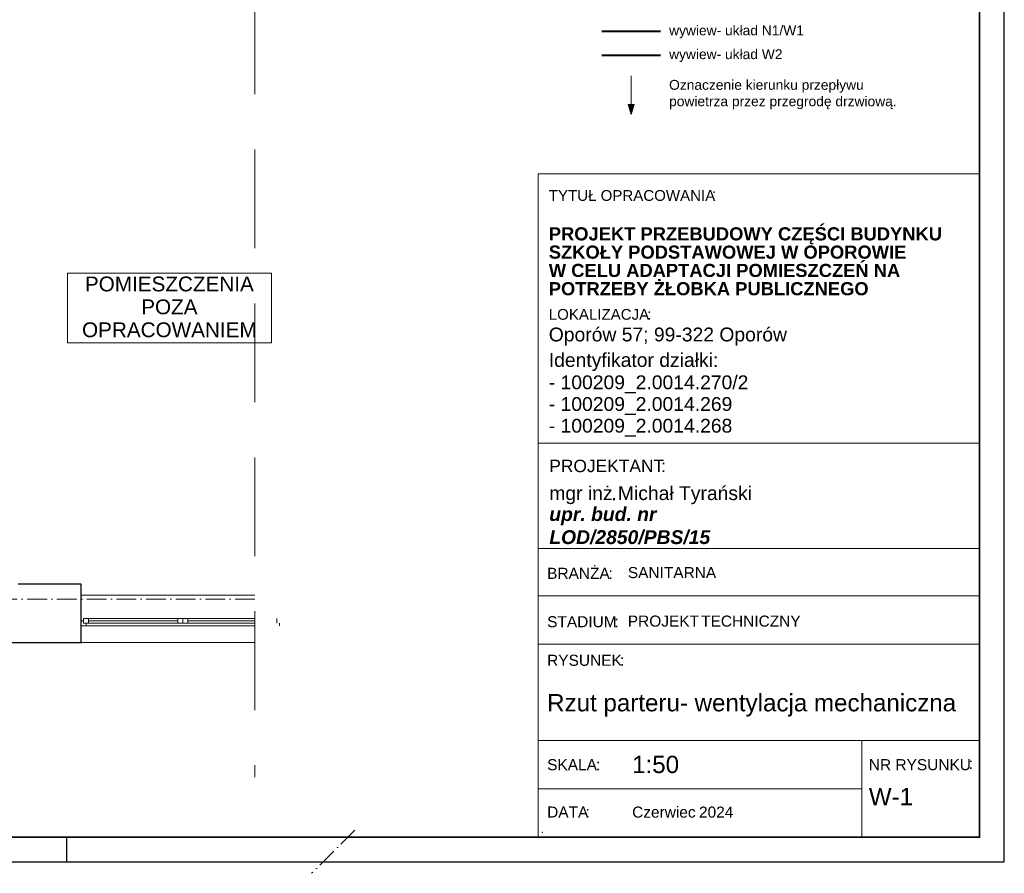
# Model space of a CAD drawing. Header units: millimetres. Extents: x 1700 to 4670, y 990 to 3874.
# Tile 103 of 110: x 3672 to 4670, y 990 to 1855. Entities that reach past the tile are written whole.
import ezdxf

# ---------------------------------------------------------------- set-up
doc = ezdxf.new("R2010")
doc.units = ezdxf.units.MM
for name, pattern in [('1_BUIB02_01', [2, 1, -1]), ('Kropki i Kreski', [300, 200, -50, 0, -50]), ('Przerywana długa', [780, 500, -280]), ('Wipeout_Contour', [1000, 0, -1000])]:
    doc.linetypes.add(name, pattern=pattern)
doc.layers.get('0').update_dxf_attribs({"lineweight": 0})
for name, color, linetype, lineweight in [('820-G Rysunki Obrazki_Nr_pióra__1', 7, 'Continuous', 5), ('CP_FRAME', 7, 'Continuous', 35), ('granice działki', 132, '1_BUIB02_01', 0), ('Nowe_410-K Osie_Nr_pióra__18', 9, 'Continuous', 13), ('Nowe_420-K Ściany_Nr_pióra__27', 7, 'Continuous', 25), ('Nowe_830-G Teksty Etykiety_Nr_pióra__1', 7, 'Continuous', 13), ('Nowe_Okna Archicada_Nr_pióra__23', 7, 'Continuous', 15), ('Nowe_Okna Archicada_Nr_pióra__27', 7, 'Continuous', 25), ('Nowe_Okna Archicada_Nr_pióra__3', 7, 'Continuous', 13), ('przejście powietrza', 3, 'Continuous', 0), ('WEN_W1-_ZLICZAC', 10, 'Continuous', 40), ('WEN_W2-_ZLICZAC', 21, 'Continuous', 40)]:
    doc.layers.add(name, color=color, linetype=linetype, lineweight=lineweight)
for name, color, linetype in [('CP_LINENORM', 253, 'Continuous'), ('Nowe_420-K Ściany', 7, 'Continuous'), ('Nowe_Okna Archicada', 7, 'Continuous'), ('opisy mt', 7, 'Continuous')]:
    doc.layers.add(name, color=color, linetype=linetype)
doc.styles.add('STYL_AUTOMATYCZNY_1', font='txt')
doc.styles.add('STYL_AUTOMATYCZNY_2', font='arialbd.ttf')
doc.styles.add('STYL_AUTOMATYCZNY_3', font='txt')
doc.styles.add('STYL_AUTOMATYCZNY_4', font='txt')

# ---------------------------------------------------------------- blocks, each defined once
blk = doc.blocks.new('A2_POZIOM')
at = {"linetype": 'Continuous'}
blk.add_lwpolyline([(-569, 0), (0, 0), (0, 410), (-569, 410)], close=True, dxfattribs=at)
at = {"layer": 'CP_LINENORM', "linetype": 'Continuous'}
blk.add_lwpolyline([(-589, -5), (5, -5), (5, 415), (-589, 415)], close=True, dxfattribs=at)
blk.add_lwpolyline([(-185, -5), (-185, 0)], dxfattribs=at)
blk = doc.blocks.new('G$CD2D38E8C')
at = {"layer": 'przejście powietrza'}
h = blk.add_hatch(color=256, dxfattribs=at)
h.dxf.hatch_style = 1
h.paths.add_polyline_path([(0, 8.51), (2.62, 0), (5.24, 8.51)])
for p, q in [((2.62, 32.61), (2.62, 0)), ((2.62, 0), (0, 8.51)), ((0, 8.51), (5.24, 8.51)), ((2.62, 0), (5.24, 8.51))]:
    blk.add_line(p, q, dxfattribs=at)

msp = doc.modelspace()

# ---------------------------------------------------------------- linework, layer by layer
at = {"layer": '820-G Rysunki Obrazki_Nr_pióra__1', "color": 7, "linetype": 'Continuous', "lineweight": 5}
for points in [[(4197.4, 1026.13), (4197.4, 1698.36)], [(4644.92, 1698.36), (4197.4, 1698.36)], [(4644.92, 1425.57), (4197.4, 1425.57)], [(4644.92, 1425.57), (4197.4, 1425.57)], [(4644.92, 1318.75), (4197.4, 1318.75)], [(4644.92, 1318.75), (4197.4, 1318.75)], [(4197.4, 1281.92), (4197.4, 1183.92)], [(4644.92, 1270.8), (4197.4, 1270.8)], [(4644.92, 1221.8), (4197.4, 1221.8)], [(4644.85, 1124.06), (4197.4, 1124.06)], [(4525.4, 1124.06), (4525.4, 1026.13)], [(4525.4, 1075.06), (4197.4, 1075.06)]]:
    msp.add_lwpolyline(points, dxfattribs=at)
at = {"layer": 'Nowe_410-K Osie_Nr_pióra__18', "color": 9, "linetype": 'Kropki i Kreski', "lineweight": 13, "ltscale": 0.1}
msp.add_line((4011.79, 1033.3), (3968.03, 989.55), dxfattribs=at)
msp.add_point((4201.7, 1031.15), dxfattribs=at)
at = {"layer": 'Nowe_830-G Teksty Etykiety_Nr_pióra__1', "color": 252, "linetype": 'Continuous', "lineweight": 13, "flags": 128}
msp.add_lwpolyline([(3720.49, 1597.71), (3927.19, 1597.71), (3927.19, 1526.99), (3720.49, 1526.99)], close=True, dxfattribs=at)
at = {"layer": 'WEN_W1-_ZLICZAC'}
msp.add_line((4262.01, 1842.84), (4321.51, 1842.84), dxfattribs=at)
at = {"layer": 'WEN_W2-_ZLICZAC'}
msp.add_line((4262.01, 1818.73), (4321.51, 1818.73), dxfattribs=at)

# ---------------------------------------------------------------- block references
at = {"layer": 'granice działki', "color": 252, "xscale": 1.2, "yscale": 1.2, "zscale": 1.2}
msp.add_blockref('G$CD2D38E8C', (4288.62, 1758.55), dxfattribs=at)

# ---------------------------------------------------------------- texts
at = {"layer": '820-G Rysunki Obrazki_Nr_pióra__1', "color": 7, "linetype": 'Continuous', "lineweight": 5, "attachment_point": 7}
for s, insert, char_height, style in [('\\A1;{\\pql;\\fArial|b0|i0|c238|p0;\\W1.000000;TYTUŁ OPRACOWANIA}', (4208.29, 1670.81), 10.9196, 'STYL_AUTOMATYCZNY_2'), ('\\A1;{\\pql;\\fArial|b0|i0|c238|p0;\\W1.000000;:}', (4373.52, 1672.08), 10.9196, 'STYL_AUTOMATYCZNY_2'), ('\\A1;{\\pql;\\fArial|b0|i0|c238|p0;\\W1.000000;LOKALIZACJA}', (4208.29, 1550.33), 10.9196, 'STYL_AUTOMATYCZNY_2'), ('\\A1;{\\pql;\\fArial|b0|i0|c238|p0;\\W1.000000;:}', (4308.13, 1550.51), 10.9196, 'STYL_AUTOMATYCZNY_2'), ('\\A1;{\\pql;\\fArial|b0|i0|c238|p0;\\W1.000000;Oporów 57; 99-322 Oporów}', (4208.29, 1524.35), 14.0001, 'STYL_AUTOMATYCZNY_2'), ('\\A1;{\\pql;\\fArial|b0|i0|c238|p0;\\W1.000000;Identyfikator działki:}', (4208.29, 1498.52), 14.0001, 'STYL_AUTOMATYCZNY_2'), ('\\A1;{\\pql;\\fArial|b0|i0|c238|p0;\\W1.000000;PROJEKTANT}', (4208.79, 1395.9), 12.6002, 'STYL_AUTOMATYCZNY_2'), ('\\A1;{\\pql;\\fArial|b0|i0|c238|p0;\\W1.000000;:}', (4322.04, 1396.11), 12.6002, 'STYL_AUTOMATYCZNY_2'), ('\\A1;\\pxql;{\\fArial|b0|i0|c238|p0;mgr inż Michał Tyrański}', (4208.79, 1363.56), 14.0001, 'STYL_AUTOMATYCZNY_2'), ('\\A1;{\\pql;\\fArial|b0|i0|c238|p0;\\W1.000000;.}', (4271.63, 1367.6), 14.0001, 'STYL_AUTOMATYCZNY_2'), ('\\A1;\\pxql;{\\fArial|b1|i1|c238|p0;upr. bud. nr\\PLOD/2850/PBS/15}', (4208.79, 1322.8), 14.0001, 'STYL_AUTOMATYCZNY_3'), ('\\A1;{\\pql;\\fArial|b0|i0|c238|p0;\\W1.000000;BRANŻA}', (4206.63, 1287.93), 11.2001, 'STYL_AUTOMATYCZNY_2'), ('\\A1;\\pxql;{\\fArial|b0|i0|c238|p0;SANITARNA}', (4288.38, 1288.55), 11.2001, 'STYL_AUTOMATYCZNY_2'), ('\\A1;{\\pql;\\fArial|b0|i0|c238|p0;\\W1.000000;:}', (4268.89, 1287.93), 11.2001, 'STYL_AUTOMATYCZNY_2'), ('\\A1;{\\pql;\\fArial|b0|i0|c238|p0;\\W1.000000;STADIUM}', (4206.63, 1238.75), 11.2001, 'STYL_AUTOMATYCZNY_2'), ('\\A1;{\\pql;\\fArial|b0|i0|c238|p0;\\W1.000000;PROJEKT}', (4288.38, 1239.38), 11.2001, 'STYL_AUTOMATYCZNY_2'), ('\\A1;{\\pql;\\fArial|b0|i0|c238|p0;\\W1.000000;TECHNICZNY}', (4362.66, 1239.38), 11.2001, 'STYL_AUTOMATYCZNY_2'), ('\\A1;{\\pql;\\fArial|b0|i0|c238|p0;\\W1.000000;:}', (4274.72, 1238.93), 11.2001, 'STYL_AUTOMATYCZNY_2'), ('\\A1;{\\pql;\\fArial|b0|i0|c238|p0;\\W1.000000;RYSUNEK}', (4206.63, 1199.66), 11.2001, 'STYL_AUTOMATYCZNY_2'), ('\\A1;{\\pql;\\fArial|b0|i0|c238|p0;\\W1.000000;:}', (4280.48, 1199.85), 11.2001, 'STYL_AUTOMATYCZNY_2'), ('\\A1;\\pxql;{\\fArial|b0|i0|c238|p0;Rzut parteru- wentylacja mechaniczna}', (4206.63, 1148.39), 17.5001, 'STYL_AUTOMATYCZNY_2'), ('\\A1;\\pxql;{\\fArial|b0|i0|c238|p0;1:50}', (4292.75, 1090.88), 17.5001, 'STYL_AUTOMATYCZNY_2'), ('\\A1;{\\pql;\\fArial|b0|i0|c238|p0;\\W1.000000;SKALA}', (4206.63, 1093.86), 11.2001, 'STYL_AUTOMATYCZNY_2'), ('\\A1;{\\pql;\\fArial|b0|i0|c238|p0;\\W1.000000;:}', (4256.1, 1094.05), 11.2001, 'STYL_AUTOMATYCZNY_2'), ('\\A1;{\\pql;\\fArial|b0|i0|c238|p0;\\W1.000000;NR RYSUNKU}', (4532.58, 1093.86), 11.2001, 'STYL_AUTOMATYCZNY_2'), ('\\A1;{\\pql;\\fArial|b0|i0|c238|p0;\\W1.000000;:}', (4633.73, 1095.26), 11.2001, 'STYL_AUTOMATYCZNY_2'), ('\\A1;\\pxql;{\\fArial|b0|i0|c238|p0;W-1}', (4532.58, 1058.52), 17.5001, 'STYL_AUTOMATYCZNY_2'), ('\\A1;{\\pql;\\fArial|b0|i0|c238|p0;\\W1.000000;Czerwiec}', (4292.75, 1045.82), 11.2001, 'STYL_AUTOMATYCZNY_2'), ('\\A1;{\\pql;\\fArial|b0|i0|c238|p0;\\W1.000000;DATA}', (4206.63, 1046.06), 11.2001, 'STYL_AUTOMATYCZNY_2'), ('\\A1;{\\pql;\\fArial|b0|i0|c238|p0;\\W1.000000;:}', (4245.43, 1046.06), 11.2001, 'STYL_AUTOMATYCZNY_2'), ('\\A1;{\\pql;\\fArial|b0|i0|c238|p0;\\W1.000000;2024}', (4360.48, 1045.82), 11.2001, 'STYL_AUTOMATYCZNY_2')]:
    msp.add_mtext(s, dxfattribs=dict(at, insert=insert, char_height=char_height, style=style))
at = {"layer": '820-G Rysunki Obrazki_Nr_pióra__1', "color": 7, "linetype": 'Continuous', "lineweight": 5, "insert": (4208.29, 1575.12), "char_height": 13.3, "width": 423.6492, "attachment_point": 7, "line_spacing_factor": 0.835853, "style": 'STYL_AUTOMATYCZNY_1'}
msp.add_mtext('\\A1;\\pxql;{\\fArial|b1|i0|c238|p0;PROJEKT PRZEBUDOWY CZĘŚCI BUDYNKU SZKOŁY PODSTAWOWEJ W OPOROWIE \\PW CELU ADAPTACJI POMIESZCZEŃ NA POTRZEBY ŻŁOBKA PUBLICZNEGO}', dxfattribs=at)
at = {"layer": '820-G Rysunki Obrazki_Nr_pióra__1', "color": 7, "linetype": 'Continuous', "lineweight": 5, "insert": (4208.29, 1432.06), "char_height": 14, "attachment_point": 7, "line_spacing_factor": 0.942775, "style": 'STYL_AUTOMATYCZNY_4'}
msp.add_mtext('\\A1;\\pxqj;{\\fArial|b0|i0|c238|p34;- 100209_2.0014.270/2\\F|c238;\\P\\fArial|b0|i0|c238|p34;- 100209_2.0014.269\\F|c238;\\P\\fArial|b0|i0|c238|p34;- 100209_2.0014.268}', dxfattribs=at)
at = {"layer": 'Nowe_830-G Teksty Etykiety_Nr_pióra__1', "color": 252, "linetype": 'Continuous', "lineweight": 13, "insert": (3823.84, 1594.28), "char_height": 15, "width": 206.6933, "attachment_point": 2, "line_spacing_factor": 0.928578, "style": 'STYL_AUTOMATYCZNY_3'}
msp.add_mtext('\\A1;{\\pqc;\\fArial|b0|i0|c238|p0;\\W1.000000;POMIESZCZENIA POZA OPRACOWANIEM}', dxfattribs=at)
at = {"layer": 'opisy mt', "linetype": 'Continuous', "lineweight": 18, "char_height": 10, "attachment_point": 1}
for s, insert, width in [('{\\fArial|b0|i0|c238|p34;wywiew- układ N1/W1}', (4330.21, 1848.71), 194.1959), ('{\\fArial|b0|i0|c238|p34;wywiew- układ W2}', (4330.21, 1824.61), 194.1959), ('{\\fArial|b0|i0|c238|p34;Oznaczenie kierunku przepływu powietrza przez przegrodę drzwiową.} ', (4330.21, 1793.54), 259.3451)]:
    msp.add_mtext(s, dxfattribs=dict(at, insert=insert, width=width))

# ---------------------------------------------------------------- wipeouts: each hides what was drawn before it
at = {"color": 252, "linetype": 'Wipeout_Contour', "lineweight": 0, "ltscale": 91100.885827}
msp.add_wipeout([(3628.57, 1223.41), (3734.39, 1223.41), (3734.39, 1282.41), (3628.57, 1282.41)], dxfattribs=at).dxf.layer = 'Nowe_420-K Ściany'

# ---------------------------------------------------------------- next in the draw order: linework, layer by layer
at = {"layer": 'Nowe_410-K Osie_Nr_pióra__18', "color": 9, "linetype": 'Kropki i Kreski', "lineweight": 13, "ltscale": 0.1}
msp.add_line((2897.29, 1267.41), (3910.38, 1267.41), dxfattribs=at)
at = {"layer": 'Nowe_420-K Ściany_Nr_pióra__27', "color": 252, "linetype": 'Continuous', "lineweight": 25}
for p, q in [((3734.39, 1245.41), (3734.39, 1282.41)), ((3734.39, 1240.41), (3734.39, 1245.41)), ((3734.39, 1223.41), (3734.39, 1240.41))]:
    msp.add_line(p, q, dxfattribs=at)
at = {"layer": 'Nowe_420-K Ściany_Nr_pióra__27', "color": 252, "linetype": 'Continuous', "lineweight": 25, "flags": 128}
for points in [[(3734.39, 1282.41), (3670.79, 1282.41)], [(3628.57, 1223.41), (3734.39, 1223.41)]]:
    msp.add_lwpolyline(points, dxfattribs=at)
at = {"layer": 'Nowe_Okna Archicada_Nr_pióra__3', "color": 252, "linetype": 'Continuous', "lineweight": 13}
for p, q in [((3734.39, 1271.41), (3910.38, 1271.41)), ((3734.39, 1223.41), (3910.38, 1223.41))]:
    msp.add_line(p, q, dxfattribs=at)

# ---------------------------------------------------------------- next in the draw order: wipeouts: each hides what was drawn before it
at = {"color": 252, "linetype": 'Wipeout_Contour', "lineweight": 0, "ltscale": 139465.645719}
msp.add_wipeout([(3734.39, 1245.41), (3734.39, 1240.41), (3739.39, 1240.41), (3739.39, 1242.91), (3736.89, 1242.91), (3736.89, 1245.41)], dxfattribs=at).dxf.layer = 'Nowe_Okna Archicada'

# ---------------------------------------------------------------- next in the draw order: wipeouts: each hides what was drawn before it
at = {"color": 252, "linetype": 'Wipeout_Contour', "lineweight": 0, "ltscale": 188949.08362}
msp.add_wipeout([(3832.39, 1247.91), (3741.89, 1247.91), (3741.89, 1242.91), (3739.39, 1242.91), (3739.39, 1240.41), (3837.39, 1240.41), (3837.39, 1242.91), (3832.39, 1242.91)], dxfattribs=at).dxf.layer = 'Nowe_Okna Archicada'

# ---------------------------------------------------------------- next in the draw order: wipeouts: each hides what was drawn before it
at = {"color": 252, "linetype": 'Wipeout_Contour', "lineweight": 0, "ltscale": 92982.894055}
msp.add_wipeout([(3736.89, 1247.91), (3736.89, 1242.91), (3741.89, 1242.91), (3741.89, 1247.91)], dxfattribs=at).dxf.layer = 'Nowe_Okna Archicada'
at = {"color": 252, "linetype": 'Wipeout_Contour', "lineweight": 0, "ltscale": 95828.860481}
msp.add_wipeout([(3837.39, 1242.91), (3837.39, 1247.91), (3832.39, 1247.91), (3832.39, 1242.91)], dxfattribs=at).dxf.layer = 'Nowe_Okna Archicada'

# ---------------------------------------------------------------- next in the draw order: linework, layer by layer
at = {"layer": 'Nowe_Okna Archicada_Nr_pióra__23', "color": 252, "linetype": 'Continuous', "lineweight": 15}
for p, q in [((3736.89, 1242.91), (3736.89, 1247.91)), ((3734.39, 1245.41), (3736.89, 1245.41)), ((3736.89, 1245.41), (3736.89, 1242.91))]:
    msp.add_line(p, q, dxfattribs=at)
at = {"layer": 'Nowe_Okna Archicada_Nr_pióra__27', "color": 252, "linetype": 'Continuous', "lineweight": 25}
for p, q in [((3734.39, 1245.41), (3734.39, 1282.41)), ((3734.39, 1240.41), (3734.39, 1245.41)), ((3734.39, 1240.41), (3734.39, 1245.41)), ((3734.39, 1223.41), (3734.39, 1240.41))]:
    msp.add_line(p, q, dxfattribs=at)

# ---------------------------------------------------------------- next in the draw order: wipeouts: each hides what was drawn before it
at = {"color": 252, "linetype": 'Wipeout_Contour', "lineweight": 0, "ltscale": 94404.994857}
msp.add_wipeout([(3832.39, 1242.91), (3832.39, 1247.91), (3741.89, 1247.91), (3741.89, 1242.91)], dxfattribs=at).dxf.layer = 'Nowe_Okna Archicada'
at = {"color": 252, "linetype": 'Wipeout_Contour', "lineweight": 0, "ltscale": 194933.338696}
msp.add_wipeout([(3932.89, 1247.91), (3842.39, 1247.91), (3842.39, 1242.91), (3837.39, 1242.91), (3837.39, 1240.41), (3935.39, 1240.41), (3935.39, 1242.91), (3932.89, 1242.91)], dxfattribs=at).dxf.layer = 'Nowe_Okna Archicada'

# ---------------------------------------------------------------- next in the draw order: linework, layer by layer
at = {"layer": 'Nowe_Okna Archicada_Nr_pióra__23', "color": 252, "linetype": 'Continuous', "lineweight": 15}
for p, q in [((3736.89, 1247.91), (3741.89, 1247.91)), ((3741.89, 1247.91), (3741.89, 1242.91)), ((3741.89, 1247.91), (3832.39, 1247.91)), ((3832.39, 1242.91), (3832.39, 1247.91)), ((3739.39, 1240.41), (3734.39, 1240.41)), ((3736.89, 1242.91), (3739.39, 1242.91)), ((3741.89, 1242.91), (3736.89, 1242.91)), ((3739.39, 1242.91), (3739.39, 1240.41)), ((3741.89, 1245.41), (3832.39, 1245.41)), ((3832.39, 1242.91), (3741.89, 1242.91))]:
    msp.add_line(p, q, dxfattribs=at)
at = {"layer": 'Nowe_Okna Archicada_Nr_pióra__3', "color": 252, "linetype": 'Continuous', "lineweight": 13}
msp.add_line((3741.89, 1247.91), (3832.39, 1247.91), dxfattribs=at)

# ---------------------------------------------------------------- next in the draw order: wipeouts: each hides what was drawn before it
at = {"color": 252, "linetype": 'Wipeout_Contour', "lineweight": 0, "ltscale": 95979.727595}
msp.add_wipeout([(3837.39, 1247.91), (3837.39, 1242.91), (3842.39, 1242.91), (3842.39, 1247.91)], dxfattribs=at).dxf.layer = 'Nowe_Okna Archicada'

# ---------------------------------------------------------------- next in the draw order: linework, layer by layer
at = {"layer": 'Nowe_Okna Archicada_Nr_pióra__23', "color": 252, "linetype": 'Continuous', "lineweight": 15}
for p, q in [((3832.39, 1247.91), (3837.39, 1247.91)), ((3837.39, 1247.91), (3837.39, 1242.91)), ((3837.39, 1242.91), (3837.39, 1247.91)), ((3837.39, 1242.91), (3832.39, 1242.91))]:
    msp.add_line(p, q, dxfattribs=at)
at = {"layer": 'Nowe_Okna Archicada_Nr_pióra__3', "color": 252, "linetype": 'Continuous', "lineweight": 13}
msp.add_line((3837.39, 1240.41), (3739.39, 1240.41), dxfattribs=at)

# ---------------------------------------------------------------- next in the draw order: wipeouts: each hides what was drawn before it
at = {"color": 252, "linetype": 'Wipeout_Contour', "lineweight": 0, "ltscale": 97436.440316}
msp.add_wipeout([(3932.89, 1242.91), (3932.89, 1247.91), (3842.39, 1247.91), (3842.39, 1242.91)], dxfattribs=at).dxf.layer = 'Nowe_Okna Archicada'

# ---------------------------------------------------------------- next in the draw order: linework, layer by layer
at = {"linetype": 'Przerywana długa', "ltscale": 0.2}
msp.add_line((3910.38, 2191.04), (3910.38, 1087.12), dxfattribs=at)
at = {"layer": 'Nowe_Okna Archicada_Nr_pióra__23', "color": 252, "linetype": 'Continuous', "lineweight": 15}
for p, q in [((3837.39, 1247.91), (3842.39, 1247.91)), ((3842.39, 1247.91), (3842.39, 1242.91)), ((3842.39, 1247.91), (3910.38, 1247.91)), ((3932.89, 1242.91), (3932.89, 1247.91)), ((3842.39, 1242.91), (3837.39, 1242.91)), ((3842.39, 1245.41), (3910.38, 1245.41)), ((3910.38, 1242.91), (3842.39, 1242.91)), ((3935.39, 1240.41), (3935.39, 1242.91))]:
    msp.add_line(p, q, dxfattribs=at)
at = {"layer": 'Nowe_Okna Archicada_Nr_pióra__3', "color": 252, "linetype": 'Continuous', "lineweight": 13}
for p, q in [((3842.39, 1247.91), (3910.38, 1247.91)), ((3910.38, 1240.41), (3837.39, 1240.41))]:
    msp.add_line(p, q, dxfattribs=at)

# ---------------------------------------------------------------- next in the draw order: block references
at = {"layer": 'CP_FRAME', "xscale": 5, "yscale": 5}
msp.add_blockref('A2_POZIOM', (4644.85, 1026.13), dxfattribs=at)

doc.saveas('drawing.dxf')
